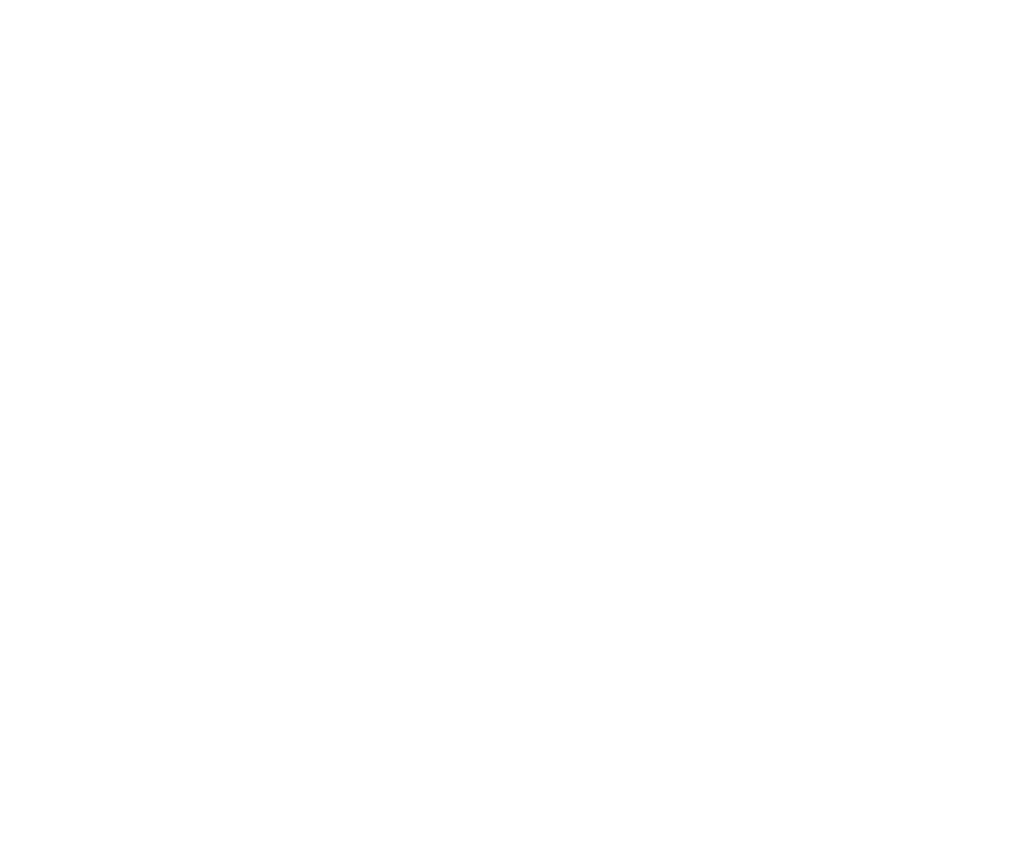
# Model space of a CAD drawing. Extents: x 345527 to 363395, y -114093 to -104075.
# Tile 13 of 14: x 360724 to 363395, y -114093 to -111874. Entities that reach past the tile are written whole.
import ezdxf

# ---------------------------------------------------------------- set-up
doc = ezdxf.new("R2010")
doc.units = 0
doc.header["$LTSCALE"] = 5
doc.header["$MEASUREMENT"] = 0
doc.layers.add('PS_TEXT', color=3, linetype='Continuous', lineweight=13)
doc.styles.add('ARIAL', font='arial.ttf')

msp = doc.modelspace()

# ---------------------------------------------------------------- texts
at = {"layer": 'PS_TEXT', "insert": (355319.77, -111875.33, -10443.61), "char_height": 50, "width": 2018.2232, "attachment_point": 1, "style": 'ARIAL'}
msp.add_mtext('{\\fArial|b0|i0|c238|p34;\\W0.85;\\LUWAGA:\\P\\Fsimplex|c238;\\l\\P\\pi-150,l150,t150;1.^IPRZED PRZYSTĄPIENIEM DO REALIZACJI WZMOCNIEŃ, NALEŻY ODPOWIEDNIO PRZYGOTOWAĆ POWIERZCHNIE ISTNIEJĄCYCH ELEMENTÓW (POPRZEZ ZABIEGI POLEPSZAJĄCE PRZYCZEPNOŚĆ "NOWEGO" BETONU).\\P2.^IPRĘTY NALEŻY WKLEJAĆ NA ODLEGŁOŚĆ MIN.250mm lub 150mm(kielich istniejącej stopy) ZA POMOCĄ SPECJALISTYCZNYCH KLEJÓW DEDYKOWANYCH DO WKLEJANIA PRĘTÓW ZBROJENIOWYCH.}', dxfattribs=at)

doc.saveas('drawing.dxf')
